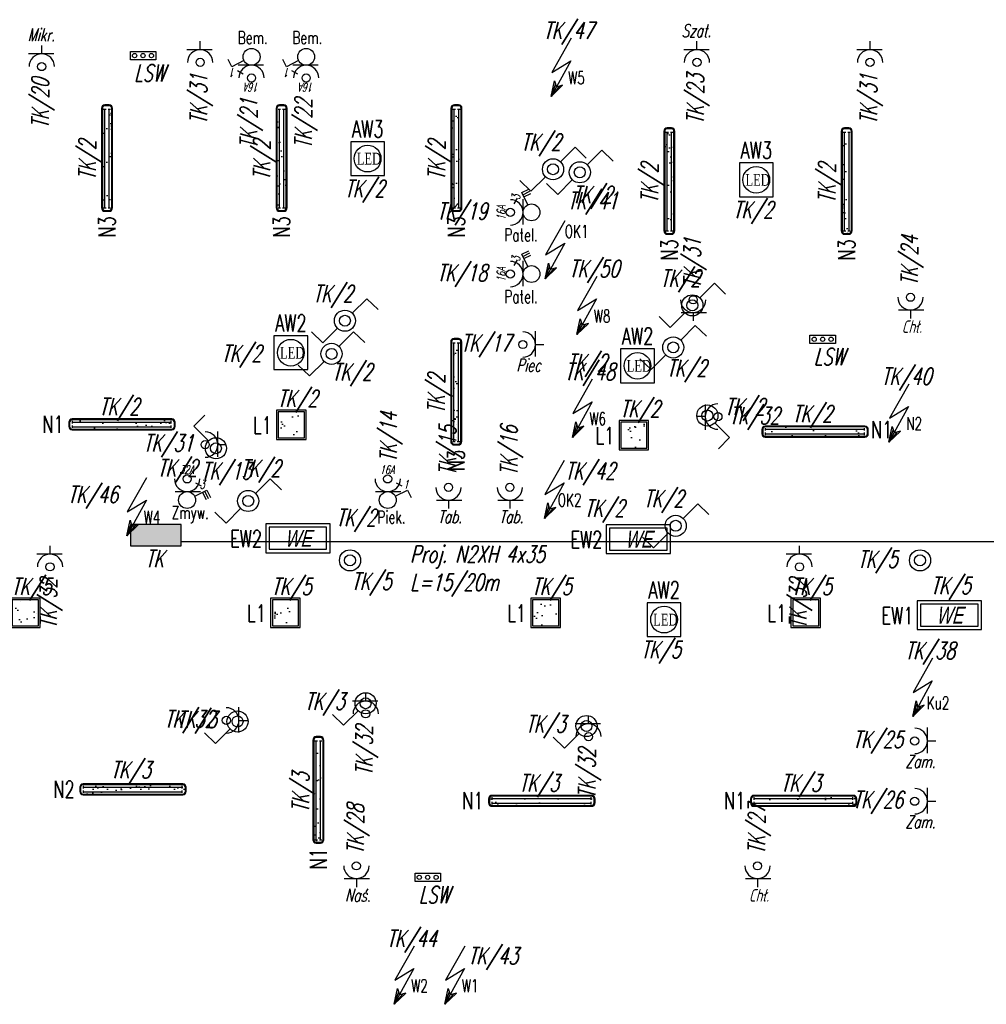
# Model space of a CAD drawing. Header units: millimetres. Extents: x 181179 to 194214, y -11455 to -6501.
# Tile 3 of 6: x 183205 to 184350, y -10744 to -9579. Entities that reach past the tile are written whole.
import ezdxf
from ezdxf.enums import TextEntityAlignment as Align

# ---------------------------------------------------------------- set-up
doc = ezdxf.new("R2010")
doc.units = ezdxf.units.MM
doc.linetypes.add('DASHEDX2', pattern=[38.1, 25.4, -12.7])
doc.layers.get('0').update_dxf_attribs({"lineweight": 30})
for name, color, linetype, lineweight in [('ele_oswietlenie', 4, 'Continuous', 30), ('ele_rozdzielnica', 1, 'Continuous', 30), ('ele_sila', 6, 'Continuous', 30), ('ele_uziom', 3, 'DASHEDX2', 30)]:
    doc.layers.add(name, color=color, linetype=linetype, lineweight=lineweight)
doc.styles.add('ele opis', font='romans.shx', dxfattribs={"width": 0.7, "oblique": 15})
doc.styles.add('Opis ele', font='romans.shx', dxfattribs={"width": 0.7})
doc.styles.get("Standard").update_dxf_attribs({"font": 'romans.shx', "width": 0.7, "oblique": 15})

# ---------------------------------------------------------------- blocks, each defined once
blk = doc.blocks.new('luxiona beryl')
h = blk.add_hatch()
h.set_pattern_fill('AR-SAND', color=256, scale=0.5, style=0)
h.set_pattern_definition([(37.5, (-25.876, -82.348), (-0.8, 24.4707), [0, -19.304, 0, -21.59, 0, -20.6375]), (7.5, (-25.876, -82.348), (22.476, 35.841), [0, -10.414, 0, -17.399, 0, -6.6675]), (327.5, (-41.497, -82.348), (39.5496, 0.072), [0, -6.35, 0, -22.86, 0, -29.845]), (317.5, (-41.497, -82.348), (38.178, 11.146), [0, -3.175, 0, -14.986, 0, -17.145])])
h.paths.add_polyline_path([(-110, -35.6), (-110, -4.6), (-79, -4.6), (-79, -35.6)])
for points in [[(-112, -37.6), (-77, -37.6), (-77, -2.6), (-112, -2.6)], [(-110, -35.6), (-79, -35.6), (-79, -4.6), (-110, -4.6)]]:
    blk.add_lwpolyline(points, close=True)
for tag, height, p in [('RO/OB', 15, (-87.2, 9.6)), ('OZNACZENIE', 15, (-157.8, -5.2)), ('GRUPA', 10, (-2.5, -46.6))]:
    blk.add_attdef(tag, text='', height=height).set_placement(p, align=Align.MIDDLE)
at = {"color": 3}
blk.add_attdef('AW', (-95.3, -28.5), '', height=15, dxfattribs=at)
at = {"flags": 1}
blk.add_attdef('MOC', (-22.2, -32.7), '', height=10, dxfattribs=at)
blk = doc.blocks.new('Oprawa AQUAR 2x36W')
h = blk.add_hatch()
h.set_pattern_fill('AR-SAND', color=256, scale=0.5, style=0)
h.paths.add_polyline_path([(-145.3, -3.2), (-145.3, -8.2, 0.414214), (-142.3, -11.2), (-24.3, -11.2, 0.414214), (-21.3, -8.2), (-21.3, -3.2, 0.414214), (-24.3, -0.2), (-142.3, -0.2, 0.414214)])
for p, q in [((-142.3, -1.5), (-142.3, -4.5)), ((-142.3, -3), (-25.3, -3)), ((-142.3, -6.9), (-142.3, -9.9)), ((-142.3, -8.4), (-25.3, -8.4)), ((-25.3, -1.5), (-25.3, -4.5)), ((-25.3, -6.9), (-25.3, -9.9))]:
    blk.add_line(p, q)
for points in [[(-142.3, -12.2), (-24.3, -12.2, 0.414214), (-20.3, -8.2), (-20.3, -3.2, 0.414214), (-24.3, 0.8), (-142.3, 0.8, 0.414214), (-146.3, -3.2), (-146.3, -8.2, 0.414214)], [(-142.3, -11.2), (-24.3, -11.2, 0.414214), (-21.3, -8.2), (-21.3, -3.2, 0.414214), (-24.3, -0.2), (-142.3, -0.2, 0.414214), (-145.3, -3.2), (-145.3, -8.2, 0.414214)]]:
    blk.add_lwpolyline(points, format="xyb", close=True)
for tag, height, p in [('RO/OB', 15, (-87.2, 9.6)), ('OZNACZENIE', 15, (-157.8, -5.2)), ('GRUPA', 10, (-2.5, -46.6))]:
    blk.add_attdef(tag, text='', height=height).set_placement(p, align=Align.MIDDLE)
at = {"color": 3}
blk.add_attdef('AW', (-95.3, -28.5), '', height=15, dxfattribs=at)
at = {"flags": 1}
blk.add_attdef('MOC', (-22.2, -32.7), '', height=10, dxfattribs=at)
blk = doc.blocks.new('Oprawa EW LED 3W sym')
at = {"color": 3}
blk.add_lwpolyline([(-118.6, -20.4), (-78.6, -20.4), (-78.6, 19.6), (-118.6, 19.6)], close=True, dxfattribs=at)
blk.add_circle((-98.6, -0.4), 15.8, dxfattribs=at)
at = {"color": 3, "insert": (-111.4, 6.5), "char_height": 14, "attachment_point": 1, "style": 'Opis ele'}
blk.add_mtext_dynamic_manual_height_columns('{\\fTimes New Roman|b0|i0|c238|p18;LED}', width=20.669, gutter_width=12.5, heights=[0], dxfattribs=at)
for tag, p in [('RO/OB', (-99.2, 12.9)), ('OZNACZENIE', (-220.1, -24.1))]:
    blk.add_attdef(tag, text='', height=10).set_placement(p, align=Align.MIDDLE)
at = {"flags": 1}
blk.add_attdef('MOC', (6.7, -7.2), '', height=10, dxfattribs=at)
blk = doc.blocks.new('Oprawa EXIT 1x8W n')
at = {"color": 3}
for points in [[(-141.7, -32.4), (-65.7, -32.4), (-65.7, 1.6), (-141.7, 1.6)], [(-137.7, -28.4), (-69.7, -28.4), (-69.7, -2.4), (-137.7, -2.4)]]:
    blk.add_lwpolyline(points, close=True, dxfattribs=at)
at = {"color": 3, "insert": (-103.7, -15.4), "char_height": 20, "width": 68, "attachment_point": 5}
blk.add_mtext('{\\fArial|b0|i0|c238|p34;WE}', dxfattribs=at)
for tag, p in [('RO/OB', (-99.2, 12.9)), ('OZNACZENIE', (-106.6, -21.6))]:
    blk.add_attdef(tag, text='', height=15).set_placement(p, align=Align.MIDDLE)
at = {"flags": 1}
blk.add_attdef('MOC', (-77.8, -7.3), '', height=10, dxfattribs=at)
blk = doc.blocks.new('Wypust')
for p, q in [((3.1, 34.3), (-19.8, -6.1)), ((2.9, 7.7), (-20.3, -34.5)), ((-19.8, -6.1), (2.9, 7.7)), ((-20.3, -34.5), (-16.4, -16)), ((-15.3, -19.7), (-20.3, -34.5)), ((-20.3, -34.5), (-6.8, -21.3)), ((-10.5, -22.4), (-20.3, -34.5)), ((-16.4, -16), (-14.2, -23.4)), ((-6.8, -21.3), (-14.2, -23.4))]:
    blk.add_line(p, q)
at = {"width": 0.7}
for tag, height, p in [('RO/OB', 20, (0.3, 42)), ('UWAGA', 15, (-44.1, -16.9))]:
    blk.add_attdef(tag, text='', height=height, dxfattribs=at).set_placement(p, align=Align.MIDDLE)
at = {"flags": 1}
blk.add_attdef('MOC', (10.8, 8.5), '', height=10, dxfattribs=at)
blk = doc.blocks.new('A$C49961664')
at = {"layer": 'ele_uziom', "linetype": 'Continuous'}
blk.add_lwpolyline([(0, 20), (60, 20), (60, 0), (0, 0)], close=True, dxfattribs=at)
for centre in [(10, 10), (30, 10), (50, 10)]:
    blk.add_circle(centre, 5, dxfattribs=at)
blk = doc.blocks.new('Gn 400A 32V')
for p, q in [((10, 20.5), (16.8, 16.7)), ((-14.3, 10), (15.7, 10)), ((9, 4.4), (23.4, 11.6)), ((18.2, 9.1), (22.4, 0.6)), ((20.8, 10.3), (25, 1.9)), ((23.4, 11.6), (27.6, 3.2))]:
    blk.add_line(p, q)
for centre, radius in [((0, 25), 4.82), ((0, 0), 10)]:
    blk.add_circle(centre, radius)
blk.add_arc((0, 25), 15, 180, 0)
at = {"char_height": 10, "attachment_point": 1}
for s, insert in [('32A', (-9.4, 40.9)), ('3', (14.9, 23.4))]:
    blk.add_mtext_dynamic_manual_height_columns(s, width=5.389, gutter_width=12.5, heights=[0], dxfattribs=dict(at, insert=insert))
blk.add_attdef('RO/OB', text='', height=15).set_placement((0.3, 42), align=Align.MIDDLE)
at = {"width": 0.7}
blk.add_attdef('UWAGA', text='', height=20, dxfattribs=at).set_placement((-58.7, 8), align=Align.CENTER)
at = {"flags": 1}
blk.add_attdef('MOC', (25.6, 12.9), '', height=10, dxfattribs=at)
blk = doc.blocks.new('Gn 230V 16A')
for p, q in [((10, 20.5), (16.8, 16.7)), ((-14.3, 10), (15.7, 10)), ((9, 4.4), (23.4, 11.6)), ((23.4, 11.6), (27.6, 3.2))]:
    blk.add_line(p, q)
for centre, radius in [((0, 25), 4.82), ((0, 0), 10)]:
    blk.add_circle(centre, radius)
blk.add_arc((0, 25), 15, 180, 0)
at = {"char_height": 10, "attachment_point": 1}
for s, insert in [('16A', (-9.4, 40.9)), ('1', (18.7, 23.5))]:
    blk.add_mtext_dynamic_manual_height_columns(s, width=5.389, gutter_width=12.5, heights=[0], dxfattribs=dict(at, insert=insert))
blk.add_attdef('RO/OB', text='', height=15).set_placement((0.3, 42), align=Align.MIDDLE)
at = {"width": 0.7}
blk.add_attdef('UWAGA', text='', height=20, dxfattribs=at).set_placement((-58.7, 8), align=Align.CENTER)
at = {"flags": 1}
blk.add_attdef('MOC', (25.6, 12.9), '', height=10, dxfattribs=at)
blk = doc.blocks.new('Gn 230V IP44')
for p, q in [((-14.3, 10), (15.7, 10)), ((0, 10), (0, 0))]:
    blk.add_line(p, q)
blk.add_circle((0, 25), 4.82)
blk.add_arc((0, 25), 15, 180, 0)
blk.add_attdef('RO/OB', text='', height=15).set_placement((0.3, 42), align=Align.MIDDLE)
at = {"width": 0.7}
blk.add_attdef('UWAGA', text='', height=20, dxfattribs=at).set_placement((-36.2, -4.2), align=Align.CENTER)
at = {"flags": 1}
blk.add_attdef('MOC', (25.6, 12.9), '', height=10, dxfattribs=at)
blk = doc.blocks.new('Gn 400A 16V')
for p, q in [((10, 20.5), (16.8, 16.7)), ((-14.3, 10), (15.7, 10)), ((9, 4.4), (23.4, 11.6)), ((18.2, 9.1), (22.4, 0.6)), ((20.8, 10.3), (25, 1.9)), ((23.4, 11.6), (27.6, 3.2))]:
    blk.add_line(p, q)
for centre, radius in [((0, 25), 4.82), ((0, 0), 10)]:
    blk.add_circle(centre, radius)
blk.add_arc((0, 25), 15, 180, 0)
at = {"char_height": 10, "attachment_point": 1}
for s, insert in [('16A', (-9.4, 40.9)), ('3', (14.9, 23.4))]:
    blk.add_mtext_dynamic_manual_height_columns(s, width=5.389, gutter_width=12.5, heights=[0], dxfattribs=dict(at, insert=insert))
blk.add_attdef('RO/OB', text='', height=15).set_placement((0.3, 42), align=Align.MIDDLE)
at = {"width": 0.7}
blk.add_attdef('UWAGA', text='', height=20, dxfattribs=at).set_placement((-58.7, 8), align=Align.CENTER)
at = {"flags": 1}
blk.add_attdef('MOC', (25.6, 12.9), '', height=10, dxfattribs=at)
blk = doc.blocks.new('Wylacznik 1b IP44')
for p, q in [((-34.7, -21.9), (-17.4, -4.6)), ((-17.4, -4.6), (-4.2, -17.4))]:
    blk.add_line(p, q)
for radius in [12.5, 6.51]:
    blk.add_circle((-43.5, -30.7), radius)
for tag, p in [('RO/OB', (-31.7, 15.3)), ('GRUPA', (35.1, -9.6)), ('GRUPA', (26.5, -21.1))]:
    blk.add_attdef(tag, text='', height=15).set_placement(p, align=Align.MIDDLE)
blk = doc.blocks.new('Przycisk. IP44')
for radius in [12.5, 6.51]:
    blk.add_circle((-43.5, -30.7), radius)
for tag, p in [('RO/OB', (-31.7, 15.3)), ('GRUPA', (35.1, -9.6)), ('GRUPA', (26.5, -21.1))]:
    blk.add_attdef(tag, text='', height=15).set_placement(p, align=Align.MIDDLE)
blk = doc.blocks.new('Wylacznik sch.  IP44')
for p, q in [((-34.7, -21.9), (-17.4, -4.6)), ((-17.4, -4.6), (-4.2, -17.4)), ((-69.7, -56.8), (-82.9, -44)), ((-52.4, -39.6), (-69.7, -56.8))]:
    blk.add_line(p, q)
for radius in [12.5, 6.5]:
    blk.add_circle((-43.5, -30.7), radius)
at = {"width": 0.7}
blk.add_attdef('RO/OB', text='', height=20, dxfattribs=at).set_placement((-31.7, 15.3), align=Align.MIDDLE)
for p in [(35.1, -9.6), (-56.4, -57.4)]:
    blk.add_attdef('GRUPA', text='', height=10).set_placement(p, align=Align.MIDDLE)

msp = doc.modelspace()

# ---------------------------------------------------------------- hatches: boundary and pattern name
at = {"layer": 'ele_rozdzielnica'}
msp.add_hatch(color=256, dxfattribs=at).paths.add_polyline_path([(183336.4, -10201.1), (183336.4, -10176.1), (183396.4, -10176.1), (183396.4, -10201.1)])

# ---------------------------------------------------------------- linework, layer by layer
msp.add_line((183396.4, -10196.1), (184782.8, -10196.1), dxfattribs=at)
msp.add_lwpolyline([(183336.4, -10201.1), (183396.4, -10201.1), (183396.4, -10176.1), (183336.4, -10176.1)], close=True, dxfattribs=at)

# ---------------------------------------------------------------- block references
at = {"layer": 'ele_oswietlenie'}
ref = msp.add_blockref('Oprawa AQUAR 2x36W', (183302.9, -9659.1), dxfattribs=dict(at, rotation=90))
ref.add_attrib('RO/OB', 'TK/2', dxfattribs={"layer": '0', "height": 20, "rotation": 90, "oblique": 15, "width": 0.7}).set_placement((183286.6, -9744.7), align=Align.MIDDLE)
ref.add_attrib('OZNACZENIE', 'N3', dxfattribs={"layer": '0', "height": 20, "rotation": 90, "width": 0.7}).set_placement((183308.5, -9823.9), align=Align.MIDDLE)
ref = msp.add_blockref('Oprawa AQUAR 2x36W', (183509.6, -9659.1), dxfattribs=dict(at, rotation=90))
ref.add_attrib('RO/OB', 'TK/2', dxfattribs={"layer": '0', "height": 20, "rotation": 90, "oblique": 15, "width": 0.7}).set_placement((183493.3, -9744.7), align=Align.MIDDLE)
ref.add_attrib('OZNACZENIE', 'N3', dxfattribs={"layer": '0', "height": 20, "rotation": 90, "width": 0.7}).set_placement((183515.2, -9823.9), align=Align.MIDDLE)
ref = msp.add_blockref('Oprawa AQUAR 2x36W', (183716.6, -9659.1), dxfattribs=dict(at, rotation=90))
ref.add_attrib('RO/OB', 'TK/2', dxfattribs={"layer": '0', "height": 20, "rotation": 90, "oblique": 15, "width": 0.7}).set_placement((183700.3, -9744.7), align=Align.MIDDLE)
ref.add_attrib('OZNACZENIE', 'N3', dxfattribs={"layer": '0', "height": 20, "rotation": 90, "width": 0.7}).set_placement((183722.2, -9823.9), align=Align.MIDDLE)
ref = msp.add_blockref('Oprawa EW LED 3W sym', (183715.7, -9742.6), dxfattribs=at)
ref.add_attrib('RO/OB', 'TK/2', dxfattribs={"layer": '0', "height": 20, "oblique": 15, "width": 0.7}).set_placement((183613.6, -9779.9), align=Align.MIDDLE)
ref.add_attrib('OZNACZENIE', 'AW3', dxfattribs={"layer": '0', "height": 20, "width": 0.7}).set_placement((183617.3, -9707.9), align=Align.MIDDLE)
ref = msp.add_blockref('Oprawa AQUAR 2x36W', (183968.6, -9686.3), dxfattribs=dict(at, rotation=90))
ref.add_attrib('RO/OB', 'TK/2', dxfattribs={"layer": '0', "height": 20, "rotation": 90, "oblique": 15, "width": 0.7}).set_placement((183952.3, -9772), align=Align.MIDDLE)
ref.add_attrib('OZNACZENIE', 'N3', dxfattribs={"layer": '0', "height": 20, "rotation": 90, "width": 0.7}).set_placement((183974.2, -9851.2), align=Align.MIDDLE)
ref = msp.add_blockref('Oprawa AQUAR 2x36W', (184178.6, -9686.3), dxfattribs=dict(at, rotation=90))
ref.add_attrib('RO/OB', 'TK/2', dxfattribs={"layer": '0', "height": 20, "rotation": 90, "oblique": 15, "width": 0.7}).set_placement((184162.3, -9772), align=Align.MIDDLE)
ref.add_attrib('OZNACZENIE', 'N3', dxfattribs={"layer": '0', "height": 20, "rotation": 90, "width": 0.7}).set_placement((184184.2, -9851.2), align=Align.MIDDLE)
ref = msp.add_blockref('Wylacznik sch.  IP44', (183880.1, -9724.9), dxfattribs=at)
ref.add_attrib('RO/OB', 'TK/2', dxfattribs={"layer": '0', "height": 20, "oblique": 15, "width": 0.7}).set_placement((183822.4, -9725), align=Align.MIDDLE)
ref = msp.add_blockref('Oprawa EW LED 3W sym', (184175.8, -9767.7), dxfattribs=at)
ref.add_attrib('RO/OB', 'TK/2', dxfattribs={"layer": '0', "height": 20, "oblique": 15, "width": 0.7}).set_placement((184073.6, -9805), align=Align.MIDDLE)
ref.add_attrib('OZNACZENIE', 'AW3', dxfattribs={"layer": '0', "height": 20, "width": 0.7}).set_placement((184077.3, -9733), align=Align.MIDDLE)
ref = msp.add_blockref('Wylacznik sch.  IP44', (183911.8, -9728.5), dxfattribs=at)
ref.add_attrib('RO/OB', 'TK/2', dxfattribs={"layer": '0', "height": 20, "oblique": 15, "width": 0.7}).set_placement((183883.3, -9787.2), align=Align.MIDDLE)
ref = msp.add_blockref('Wylacznik sch.  IP44', (184045, -9886), dxfattribs=at)
ref.add_attrib('RO/OB', 'TK/2', dxfattribs={"layer": '0', "height": 20, "oblique": 15, "width": 0.7}).set_placement((183987.4, -9886), align=Align.MIDDLE)
ref = msp.add_blockref('Wylacznik sch.  IP44', (183633.7, -9904.2), dxfattribs=at)
ref.add_attrib('RO/OB', 'TK/2', dxfattribs={"layer": '0', "height": 20, "oblique": 15, "width": 0.7}).set_placement((183576.1, -9904.3), align=Align.MIDDLE)
ref = msp.add_blockref('Oprawa EW LED 3W sym', (183624.8, -9972.3), dxfattribs=at)
ref.add_attrib('RO/OB', 'TK/2', dxfattribs={"layer": '0', "height": 20, "oblique": 15, "width": 0.7}).set_placement((183467.9, -9975.1), align=Align.MIDDLE)
ref.add_attrib('OZNACZENIE', 'AW2', dxfattribs={"layer": '0', "height": 20, "width": 0.7}).set_placement((183526.3, -9937.7), align=Align.MIDDLE)
ref = msp.add_blockref('Wylacznik sch.  IP44', (183617.9, -9943.4), dxfattribs=at)
ref.add_attrib('RO/OB', 'TK/2', dxfattribs={"layer": '0', "height": 20, "oblique": 15, "width": 0.7}).set_placement((183598.8, -9996.9), align=Align.MIDDLE)
ref = msp.add_blockref('Oprawa EW LED 3W sym', (184035.2, -9987.8), dxfattribs=at)
ref.add_attrib('RO/OB', 'TK/2', dxfattribs={"layer": '0', "height": 20, "oblique": 15, "width": 0.7}).set_placement((183876.9, -9985.9), align=Align.MIDDLE)
ref.add_attrib('OZNACZENIE', 'AW2', dxfattribs={"layer": '0', "height": 20, "width": 0.7}).set_placement((183936.8, -9953.2), align=Align.MIDDLE)
ref = msp.add_blockref('Wylacznik sch.  IP44', (184022.4, -9935.8), dxfattribs=at)
ref.add_attrib('RO/OB', 'TK/2', dxfattribs={"layer": '0', "height": 20, "oblique": 15, "width": 0.7}).set_placement((183994.8, -9992.4), align=Align.MIDDLE)
ref = msp.add_blockref('Oprawa AQUAR 2x36W', (183716.3, -9935.6), dxfattribs=dict(at, rotation=90))
ref.add_attrib('RO/OB', 'TK/2', dxfattribs={"layer": '0', "height": 20, "rotation": 90, "oblique": 15, "width": 0.7}).set_placement((183699.9, -10021.2), align=Align.MIDDLE)
ref.add_attrib('OZNACZENIE', 'N3', dxfattribs={"layer": '0', "height": 20, "rotation": 90, "width": 0.7}).set_placement((183721.8, -10100.4), align=Align.MIDDLE)
ref = msp.add_blockref('luxiona beryl', (183621.3, -10038), dxfattribs=at)
ref.add_attrib('RO/OB', 'TK/2', dxfattribs={"layer": '0', "height": 20, "oblique": 15, "width": 0.7}).set_placement((183534.1, -10028.4), align=Align.MIDDLE)
ref.add_attrib('OZNACZENIE', 'L1', dxfattribs={"layer": '0', "height": 20, "width": 0.7}).set_placement((183492.6, -10058.6), align=Align.MIDDLE)
ref = msp.add_blockref('Oprawa AQUAR 2x36W', (183409.6, -10051.9), dxfattribs=at)
ref.add_attrib('RO/OB', 'TK/2', dxfattribs={"layer": '0', "height": 20, "oblique": 15, "width": 0.7}).set_placement((183323.1, -10038), align=Align.MIDDLE)
ref.add_attrib('OZNACZENIE', 'N1', dxfattribs={"layer": '0', "height": 20, "width": 0.7}).set_placement((183244.7, -10057.5), align=Align.MIDDLE)
ref = msp.add_blockref('luxiona beryl', (184026.8, -10050.2), dxfattribs=at)
ref.add_attrib('RO/OB', 'TK/2', dxfattribs={"layer": '0', "height": 20, "oblique": 15, "width": 0.7}).set_placement((183939.6, -10040.6), align=Align.MIDDLE)
ref.add_attrib('OZNACZENIE', 'L1', dxfattribs={"layer": '0', "height": 20, "width": 0.7}).set_placement((183898.1, -10070.9), align=Align.MIDDLE)
ref = msp.add_blockref('Wylacznik 1b IP44', (184050, -10090.6), dxfattribs=dict(at, rotation=270))
ref.add_attrib('RO/OB', 'TK/2', dxfattribs={"layer": '0', "height": 20, "oblique": 15, "width": 0.7}).set_placement((184063.8, -10038.2), align=Align.MIDDLE)
ref = msp.add_blockref('Oprawa AQUAR 2x36W', (184230.1, -10060.4), dxfattribs=at)
ref.add_attrib('RO/OB', 'TK/2', dxfattribs={"layer": '0', "height": 20, "oblique": 15, "width": 0.7}).set_placement((184143.6, -10046.5), align=Align.MIDDLE)
ref.add_attrib('OZNACZENIE', 'N1', dxfattribs={"layer": '0', "height": 20, "width": 0.7}).set_placement((184225.7, -10063.8), align=Align.MIDDLE)
ref = msp.add_blockref('Wylacznik 1b IP44', (183406.8, -10042.3), dxfattribs=dict(at, rotation=89.99999999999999))
ref.add_attrib('RO/OB', 'TK/2', dxfattribs={"layer": '0', "height": 20, "oblique": 15, "width": 0.7}).set_placement((183392, -10110.7), align=Align.MIDDLE)
ref = msp.add_blockref('Wylacznik sch.  IP44', (183519.2, -10117.5), dxfattribs=at)
ref.add_attrib('RO/OB', 'TK/2', dxfattribs={"layer": '0', "height": 20, "oblique": 15, "width": 0.7}).set_placement((183490.4, -10111.1), align=Align.MIDDLE)
ref = msp.add_blockref('Wylacznik sch.  IP44', (184025.3, -10146.9), dxfattribs=at)
ref.add_attrib('RO/OB', 'TK/2', dxfattribs={"layer": '0', "height": 20, "oblique": 15, "width": 0.7}).set_placement((183967.6, -10147), align=Align.MIDDLE)
ref = msp.add_blockref('Oprawa EXIT 1x8W n', (184041.3, -10178), dxfattribs=at)
ref.add_attrib('RO/OB', 'TK/2', dxfattribs={"layer": '0', "height": 20, "oblique": 15, "width": 0.7}).set_placement((183897.5, -10158.3), align=Align.MIDDLE)
ref.add_attrib('OZNACZENIE', 'EW2', dxfattribs={"layer": '0', "height": 20, "width": 0.7}).set_placement((183876.1, -10193.9), align=Align.MIDDLE)
ref = msp.add_blockref('Oprawa EXIT 1x8W n', (183638.3, -10177), dxfattribs=at)
ref.add_attrib('RO/OB', 'TK/2', dxfattribs={"layer": '0', "height": 20, "oblique": 15, "width": 0.7}).set_placement((183603.5, -10169.5), align=Align.MIDDLE)
ref.add_attrib('OZNACZENIE', 'EW2', dxfattribs={"layer": '0', "height": 20, "width": 0.7}).set_placement((183473.2, -10192.9), align=Align.MIDDLE)
ref = msp.add_blockref('Przycisk. IP44', (183639.8, -10187.8), dxfattribs=at)
ref.add_attrib('RO/OB', 'TK/5', dxfattribs={"layer": '0', "height": 20, "style": 'ele opis', "oblique": 15, "width": 0.7}).set_placement((183621.8, -10244.7), align=Align.MIDDLE)
ref = msp.add_blockref('Przycisk. IP44', (184314.6, -10187.8), dxfattribs=at)
ref.add_attrib('RO/OB', 'TK/5', dxfattribs={"layer": '0', "height": 20, "style": 'ele opis', "oblique": 15, "width": 0.7}).set_placement((184220.9, -10218.6), align=Align.MIDDLE)
ref = msp.add_blockref('luxiona beryl', (183306.3, -10260.5), dxfattribs=at)
ref.add_attrib('RO/OB', 'TK/5', dxfattribs={"layer": '0', "height": 20, "oblique": 15, "width": 0.7}).set_placement((183219.1, -10250.9), align=Align.MIDDLE)
ref.add_attrib('OZNACZENIE', 'L1', dxfattribs={"layer": '0', "height": 20, "width": 0.7}).set_placement((183177.6, -10281.1), align=Align.MIDDLE)
ref = msp.add_blockref('luxiona beryl', (183614.3, -10260.5), dxfattribs=at)
ref.add_attrib('RO/OB', 'TK/5', dxfattribs={"layer": '0', "height": 20, "oblique": 15, "width": 0.7}).set_placement((183527.1, -10250.9), align=Align.MIDDLE)
ref.add_attrib('OZNACZENIE', 'L1', dxfattribs={"layer": '0', "height": 20, "width": 0.7}).set_placement((183485.6, -10281.1), align=Align.MIDDLE)
ref = msp.add_blockref('luxiona beryl', (183922.3, -10260.5), dxfattribs=at)
ref.add_attrib('RO/OB', 'TK/5', dxfattribs={"layer": '0', "height": 20, "oblique": 15, "width": 0.7}).set_placement((183835.1, -10250.9), align=Align.MIDDLE)
ref.add_attrib('OZNACZENIE', 'L1', dxfattribs={"layer": '0', "height": 20, "width": 0.7}).set_placement((183793.6, -10281.1), align=Align.MIDDLE)
ref = msp.add_blockref('Oprawa EW LED 3W sym', (184066.6, -10288.2), dxfattribs=at)
ref.add_attrib('RO/OB', 'TK/5', dxfattribs={"layer": '0', "height": 20, "oblique": 15, "width": 0.7}).set_placement((183964.4, -10325.5), align=Align.MIDDLE)
ref.add_attrib('OZNACZENIE', 'AW2', dxfattribs={"layer": '0', "height": 20, "width": 0.7}).set_placement((183968.2, -10253.5), align=Align.MIDDLE)
ref = msp.add_blockref('luxiona beryl', (184230.3, -10260.5), dxfattribs=at)
ref.add_attrib('RO/OB', 'TK/5', dxfattribs={"layer": '0', "height": 20, "oblique": 15, "width": 0.7}).set_placement((184143.1, -10250.9), align=Align.MIDDLE)
ref.add_attrib('OZNACZENIE', 'L1', dxfattribs={"layer": '0', "height": 20, "width": 0.7}).set_placement((184101.6, -10281.1), align=Align.MIDDLE)
ref = msp.add_blockref('Oprawa EXIT 1x8W n', (184409.5, -10268), dxfattribs=at)
ref.add_attrib('RO/OB', 'TK/5', dxfattribs={"layer": '0', "height": 20, "oblique": 15, "width": 0.7}).set_placement((184307.5, -10249.8), align=Align.MIDDLE)
ref.add_attrib('OZNACZENIE', 'EW1', dxfattribs={"layer": '0', "height": 20, "width": 0.7}).set_placement((184244.4, -10283.9), align=Align.MIDDLE)
ref = msp.add_blockref('Wylacznik 1b IP44', (183571.2, -10418.3), dxfattribs=dict(at, rotation=180))
ref.add_attrib('RO/OB', 'TK/3', dxfattribs={"layer": '0', "height": 20, "oblique": 15, "width": 0.7}).set_placement((183566.4, -10386.7), align=Align.MIDDLE)
ref = msp.add_blockref('Wylacznik 1b IP44', (183419.6, -10439.9), dxfattribs=dict(at, rotation=180))
ref.add_attrib('RO/OB', 'TK/3', dxfattribs={"layer": '0', "height": 20, "oblique": 15, "width": 0.7}).set_placement((183414.9, -10408.3), align=Align.MIDDLE)
ref = msp.add_blockref('Wylacznik 1b IP44', (183832.7, -10445.3), dxfattribs=dict(at, rotation=180))
ref.add_attrib('RO/OB', 'TK/3', dxfattribs={"layer": '0', "height": 20, "oblique": 15, "width": 0.7}).set_placement((183827.9, -10413.7), align=Align.MIDDLE)
ref = msp.add_blockref('Oprawa AQUAR 2x36W', (183553.1, -10406.8), dxfattribs=dict(at, rotation=90))
ref.add_attrib('RO/OB', 'TK/3', dxfattribs={"layer": '0', "height": 20, "rotation": 90, "oblique": 15, "width": 0.7}).set_placement((183539.3, -10493.3), align=Align.MIDDLE)
ref.add_attrib('OZNACZENIE', 'N1', dxfattribs={"layer": '0', "height": 20, "rotation": 90, "width": 0.7}).set_placement((183558.7, -10571.7), align=Align.MIDDLE)
ref = msp.add_blockref('Oprawa AQUAR 2x36W', (183422.6, -10483.9), dxfattribs=at)
ref.add_attrib('RO/OB', 'TK/3', dxfattribs={"layer": '0', "height": 20, "oblique": 15, "width": 0.7}).set_placement((183336.8, -10467.8), align=Align.MIDDLE)
ref.add_attrib('OZNACZENIE', 'N2', dxfattribs={"layer": '0', "height": 20, "width": 0.7}).set_placement((183257.7, -10489.5), align=Align.MIDDLE)
ref = msp.add_blockref('Oprawa AQUAR 2x36W', (183906.6, -10497.4), dxfattribs=at)
ref.add_attrib('RO/OB', 'TK/3', dxfattribs={"layer": '0', "height": 20, "oblique": 15, "width": 0.7}).set_placement((183820.1, -10483.5), align=Align.MIDDLE)
ref.add_attrib('OZNACZENIE', 'N1', dxfattribs={"layer": '0', "height": 20, "width": 0.7}).set_placement((183741.7, -10503), align=Align.MIDDLE)
ref = msp.add_blockref('Oprawa AQUAR 2x36W', (184216.6, -10497.4), dxfattribs=at)
ref.add_attrib('RO/OB', 'TK/3', dxfattribs={"layer": '0', "height": 20, "oblique": 15, "width": 0.7}).set_placement((184130.1, -10483.5), align=Align.MIDDLE)
ref.add_attrib('OZNACZENIE', 'N1', dxfattribs={"layer": '0', "height": 20, "width": 0.7}).set_placement((184051.7, -10503), align=Align.MIDDLE)
at = {"layer": 'ele_sila', "lineweight": 0}
ref = msp.add_blockref('Wypust', (183854.8, -9634.9), dxfattribs=at)
ref.add_attrib('RO/OB', 'TK/47', dxfattribs={"layer": '0', "height": 20, "oblique": 15, "width": 0.7}).set_placement((183855.1, -9592.8), align=Align.MIDDLE)
ref.add_attrib('UWAGA', 'W5', dxfattribs={"layer": '0', "height": 15, "width": 0.7}).set_placement((183864.3, -9647.4), align=Align.MIDDLE)
ref = msp.add_blockref('Gn 230V IP44', (183231.3, -9609.1), dxfattribs=dict(at, rotation=180))
ref.add_attrib('RO/OB', 'TK/20', dxfattribs={"layer": '0', "height": 20, "rotation": 90, "oblique": 15, "width": 0.7}).set_placement((183231, -9677.6), align=Align.MIDDLE)
ref.add_attrib('UWAGA', 'Mikr.', dxfattribs={"layer": '0', "height": 15, "oblique": 15, "width": 0.7}).set_placement((183230.7, -9604.1), align=Align.CENTER)
ref = msp.add_blockref('Gn 230V IP44', (184007, -9604.1), dxfattribs=dict(at, rotation=180))
ref.add_attrib('RO/OB', 'TK/23', dxfattribs={"layer": '0', "height": 20, "rotation": 90, "oblique": 15, "width": 0.7}).set_placement((184006.6, -9672.6), align=Align.MIDDLE)
ref.add_attrib('UWAGA', 'Szat.', dxfattribs={"layer": '0', "height": 15, "oblique": 15, "width": 0.7}).set_placement((184006.3, -9599.1), align=Align.CENTER)
at = {"layer": 'ele_sila'}
ref = msp.add_blockref('Gn 230V 16A', (183479.7, -9622.6), dxfattribs=dict(at, rotation=180))
ref.add_attrib('RO/OB', 'TK/21', dxfattribs={"layer": '0', "height": 20, "rotation": 90, "oblique": 15, "width": 0.7}).set_placement((183477.8, -9701.5), align=Align.MIDDLE)
ref.add_attrib('UWAGA', 'Bem.', dxfattribs={"layer": '0', "height": 15, "width": 0.7}).set_placement((183481.2, -9607.3), align=Align.CENTER)
ref = msp.add_blockref('Gn 230V 16A', (183544.3, -9622.6), dxfattribs=dict(at, rotation=180))
ref.add_attrib('RO/OB', 'TK/22', dxfattribs={"layer": '0', "height": 20, "rotation": 90, "oblique": 15, "width": 0.7}).set_placement((183542.4, -9701.5), align=Align.MIDDLE)
ref.add_attrib('UWAGA', 'Bem.', dxfattribs={"layer": '0', "height": 15, "width": 0.7}).set_placement((183545.8, -9607.3), align=Align.CENTER)
at = {"layer": 'ele_sila', "lineweight": 0}
ref = msp.add_blockref('Gn 230V IP44', (183418.8, -9604.1), dxfattribs=dict(at, rotation=180))
ref.add_attrib('RO/OB', 'TK/31', dxfattribs={"layer": '0', "height": 20, "rotation": 90, "oblique": 15, "width": 0.7}).set_placement((183418.5, -9672.6), align=Align.MIDDLE)
ref = msp.add_blockref('Gn 230V IP44', (184211.9, -9604.1), dxfattribs=dict(at, rotation=180))
ref.add_attrib('RO/OB', 'TK/31', dxfattribs={"layer": '0', "height": 20, "rotation": 90, "oblique": 15, "width": 0.7}).set_placement((184211.6, -9672.6), align=Align.MIDDLE)
at = {"layer": 'ele_sila'}
ref = msp.add_blockref('Gn 400A 16V', (183811.1, -9806.6), dxfattribs=dict(at, rotation=89.99999999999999))
ref.add_attrib('RO/OB', 'TK/19', dxfattribs={"layer": '0', "height": 20, "oblique": 15, "width": 0.7}).set_placement((183728.9, -9806.6), align=Align.MIDDLE)
ref.add_attrib('UWAGA', 'Patel.', dxfattribs={"layer": '0', "height": 15, "width": 0.7}).set_placement((183798.7, -9840.9), align=Align.CENTER)
at = {"layer": 'ele_sila', "lineweight": 0}
ref = msp.add_blockref('Wypust', (183847.5, -9850.9), dxfattribs=at)
ref.add_attrib('RO/OB', 'TK/41', dxfattribs={"layer": '0', "height": 20, "oblique": 15, "width": 0.7}).set_placement((183883.6, -9794.1), align=Align.MIDDLE)
ref.add_attrib('UWAGA', 'OK1', dxfattribs={"layer": '0', "height": 15, "width": 0.7}).set_placement((183864.6, -9829.2), align=Align.MIDDLE)
ref = msp.add_blockref('Gn 230V IP44', (184002.5, -9935.1), dxfattribs=at)
ref.add_attrib('RO/OB', 'TK/31', dxfattribs={"layer": '0', "height": 20, "rotation": 90, "oblique": 15, "width": 0.7}).set_placement((184002.9, -9866.6), align=Align.MIDDLE)
ref = msp.add_blockref('Gn 230V IP44', (184259.7, -9932.1), dxfattribs=at)
ref.add_attrib('RO/OB', 'TK/24', dxfattribs={"layer": '0', "height": 20, "rotation": 90, "oblique": 15, "width": 0.7}).set_placement((184260, -9863.6), align=Align.MIDDLE)
ref.add_attrib('UWAGA', 'Chł.', dxfattribs={"layer": '0', "height": 15, "oblique": 15, "width": 0.7}).set_placement((184261.3, -9949.4), align=Align.CENTER)
at = {"layer": 'ele_sila'}
ref = msp.add_blockref('Gn 400A 16V', (183811.1, -9879.6), dxfattribs=dict(at, rotation=89.99999999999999))
ref.add_attrib('RO/OB', 'TK/18', dxfattribs={"layer": '0', "height": 20, "oblique": 15, "width": 0.7}).set_placement((183728.9, -9879.6), align=Align.MIDDLE)
ref.add_attrib('UWAGA', 'Patel.', dxfattribs={"layer": '0', "height": 15, "width": 0.7}).set_placement((183798.7, -9913.9), align=Align.CENTER)
at = {"layer": 'ele_sila', "lineweight": 0}
ref = msp.add_blockref('Wypust', (183885.2, -9916.8), dxfattribs=at)
ref.add_attrib('RO/OB', 'TK/50', dxfattribs={"layer": '0', "height": 20, "oblique": 15, "width": 0.7}).set_placement((183885.5, -9874.8), align=Align.MIDDLE)
ref.add_attrib('UWAGA', 'W8', dxfattribs={"layer": '0', "height": 15, "width": 0.7}).set_placement((183894.7, -9929.3), align=Align.MIDDLE)
ref = msp.add_blockref('Gn 230V IP44', (183825.8, -9963.1), dxfattribs=dict(at, rotation=90))
ref.add_attrib('RO/OB', 'TK/17', dxfattribs={"layer": '0', "height": 20, "oblique": 15, "width": 0.7}).set_placement((183757.3, -9962.8), align=Align.MIDDLE)
ref.add_attrib('UWAGA', 'Piec', dxfattribs={"layer": '0', "height": 15, "oblique": 15, "width": 0.7}).set_placement((183807.6, -9995.1), align=Align.CENTER)
ref = msp.add_blockref('Wypust', (183880, -10038.5), dxfattribs=at)
ref.add_attrib('RO/OB', 'TK/48', dxfattribs={"layer": '0', "height": 20, "oblique": 15, "width": 0.7}).set_placement((183880.3, -9996.5), align=Align.MIDDLE)
ref.add_attrib('UWAGA', 'W6', dxfattribs={"layer": '0', "height": 15, "width": 0.7}).set_placement((183889.5, -10051), align=Align.MIDDLE)
ref = msp.add_blockref('Wypust', (184254.6, -10044.1), dxfattribs=at)
ref.add_attrib('RO/OB', 'TK/40', dxfattribs={"layer": '0', "height": 20, "oblique": 15, "width": 0.7}).set_placement((184254.9, -10002.1), align=Align.MIDDLE)
ref.add_attrib('UWAGA', 'N2', dxfattribs={"layer": '0', "height": 15, "width": 0.7}).set_placement((184264.1, -10056.6), align=Align.MIDDLE)
ref = msp.add_blockref('Gn 230V IP44', (184006.8, -10048.4), dxfattribs=dict(at, rotation=270))
ref.add_attrib('RO/OB', 'TK/32', dxfattribs={"layer": '0', "height": 20, "oblique": 15, "width": 0.7}).set_placement((184075.3, -10048.7), align=Align.MIDDLE)
at = {"layer": 'ele_sila'}
ref = msp.add_blockref('Gn 230V 16A', (183640.9, -10147.1), dxfattribs=at)
ref.add_attrib('RO/OB', 'TK/14', dxfattribs={"layer": '0', "height": 20, "rotation": 90, "oblique": 15, "width": 0.7}).set_placement((183643.2, -10072.7), align=Align.MIDDLE)
ref.add_attrib('UWAGA', 'Piek.', dxfattribs={"layer": '0', "height": 15, "width": 0.7}).set_placement((183645.4, -10174.8), align=Align.CENTER)
at = {"layer": 'ele_sila', "lineweight": 0}
ref = msp.add_blockref('Gn 230V IP44', (183449.8, -10081.5), dxfattribs=dict(at, rotation=90))
ref.add_attrib('RO/OB', 'TK/31', dxfattribs={"layer": '0', "height": 20, "oblique": 15, "width": 0.7}).set_placement((183381.3, -10081.1), align=Align.MIDDLE)
ref = msp.add_blockref('Gn 230V IP44', (183712.8, -10157.1), dxfattribs=at)
ref.add_attrib('RO/OB', 'TK/15', dxfattribs={"layer": '0', "height": 20, "rotation": 90, "oblique": 15, "width": 0.7}).set_placement((183713.2, -10088.6), align=Align.MIDDLE)
ref.add_attrib('UWAGA', 'Tab.', dxfattribs={"layer": '0', "height": 15, "oblique": 15, "width": 0.7}).set_placement((183714.4, -10174.4), align=Align.CENTER)
ref = msp.add_blockref('Gn 230V IP44', (183785.5, -10157.1), dxfattribs=at)
ref.add_attrib('RO/OB', 'TK/16', dxfattribs={"layer": '0', "height": 20, "rotation": 90, "oblique": 15, "width": 0.7}).set_placement((183785.9, -10088.6), align=Align.MIDDLE)
ref.add_attrib('UWAGA', 'Tab.', dxfattribs={"layer": '0', "height": 15, "oblique": 15, "width": 0.7}).set_placement((183787.1, -10174.4), align=Align.CENTER)
at = {"layer": 'ele_sila'}
ref = msp.add_blockref('Gn 400A 32V', (183403.4, -10147.1), dxfattribs=at)
ref.add_attrib('RO/OB', 'TK/13', dxfattribs={"layer": '0', "height": 20, "oblique": 15, "width": 0.7}).set_placement((183449.8, -10114.1), align=Align.MIDDLE)
ref.add_attrib('UWAGA', 'Zmyw.', dxfattribs={"layer": '0', "height": 15, "width": 0.7}).set_placement((183407.1, -10169.5), align=Align.CENTER)
at = {"layer": 'ele_sila', "lineweight": 0}
ref = msp.add_blockref('Wypust', (183846.8, -10134.6), dxfattribs=at)
ref.add_attrib('RO/OB', 'TK/42', dxfattribs={"layer": '0', "height": 20, "oblique": 15, "width": 0.7}).set_placement((183880.5, -10114.1), align=Align.MIDDLE)
ref.add_attrib('UWAGA', 'OK2', dxfattribs={"layer": '0', "height": 15, "width": 0.7}).set_placement((183856.3, -10147.1), align=Align.MIDDLE)
ref = msp.add_blockref('Wypust', (183352.3, -10155), dxfattribs=at)
ref.add_attrib('RO/OB', 'TK/46', dxfattribs={"layer": '0', "height": 20, "oblique": 15, "width": 0.7}).set_placement((183292, -10142), align=Align.MIDDLE)
ref.add_attrib('UWAGA', 'W4', dxfattribs={"layer": '0', "height": 15, "width": 0.7}).set_placement((183361.8, -10167.5), align=Align.MIDDLE)
ref = msp.add_blockref('Gn 230V IP44', (183241.1, -10201.1), dxfattribs=dict(at, rotation=180))
ref.add_attrib('RO/OB', 'TK/32', dxfattribs={"layer": '0', "height": 20, "rotation": 90, "oblique": 15, "width": 0.7}).set_placement((183240.7, -10269.6), align=Align.MIDDLE)
ref = msp.add_blockref('Gn 230V IP44', (184128.4, -10201.1), dxfattribs=dict(at, rotation=180))
ref.add_attrib('RO/OB', 'TK/32', dxfattribs={"layer": '0', "height": 20, "rotation": 90, "oblique": 15, "width": 0.7}).set_placement((184128.1, -10269.6), align=Align.MIDDLE)
ref = msp.add_blockref('Wypust', (184282.7, -10368.7), dxfattribs=at)
ref.add_attrib('RO/OB', 'TK/38', dxfattribs={"layer": '0', "height": 20, "oblique": 15, "width": 0.7}).set_placement((184283, -10326.7), align=Align.MIDDLE)
ref.add_attrib('UWAGA', 'Ku2', dxfattribs={"layer": '0', "height": 15, "width": 0.7}).set_placement((184292.4, -10387.3), align=Align.MIDDLE)
ref = msp.add_blockref('Gn 230V IP44', (183614.8, -10375.1), dxfattribs=dict(at, rotation=180))
ref.add_attrib('RO/OB', 'TK/32', dxfattribs={"layer": '0', "height": 20, "rotation": 90, "oblique": 15, "width": 0.7}).set_placement((183614.5, -10443.6), align=Align.MIDDLE)
ref = msp.add_blockref('Gn 230V IP44', (183474.8, -10407.9), dxfattribs=dict(at, rotation=90))
ref.add_attrib('RO/OB', 'TK/32', dxfattribs={"layer": '0', "height": 20, "oblique": 15, "width": 0.7}).set_placement((183406.3, -10407.6), align=Align.MIDDLE)
ref = msp.add_blockref('Gn 230V IP44', (183878.5, -10402.1), dxfattribs=dict(at, rotation=180))
ref.add_attrib('RO/OB', 'TK/32', dxfattribs={"layer": '0', "height": 20, "rotation": 90, "oblique": 15, "width": 0.7}).set_placement((183878.2, -10470.6), align=Align.MIDDLE)
ref = msp.add_blockref('Gn 230V IP44', (184289.8, -10432.2), dxfattribs=dict(at, rotation=90))
ref.add_attrib('RO/OB', 'TK/25', dxfattribs={"layer": '0', "height": 20, "oblique": 15, "width": 0.7}).set_placement((184221.3, -10431.9), align=Align.MIDDLE)
ref.add_attrib('UWAGA', 'Zam.', dxfattribs={"layer": '0', "height": 15, "oblique": 15, "width": 0.7}).set_placement((184271.6, -10464.2), align=Align.CENTER)
ref = msp.add_blockref('Gn 230V IP44', (184289.8, -10503.6), dxfattribs=dict(at, rotation=90))
ref.add_attrib('RO/OB', 'TK/26', dxfattribs={"layer": '0', "height": 20, "oblique": 15, "width": 0.7}).set_placement((184221.3, -10503.2), align=Align.MIDDLE)
ref.add_attrib('UWAGA', 'Zam.', dxfattribs={"layer": '0', "height": 15, "oblique": 15, "width": 0.7}).set_placement((184271.6, -10535.6), align=Align.CENTER)
ref = msp.add_blockref('Gn 230V IP44', (183603.8, -10605.1), dxfattribs=at)
ref.add_attrib('RO/OB', 'TK/28', dxfattribs={"layer": '0', "height": 20, "rotation": 90, "oblique": 15, "width": 0.7}).set_placement((183604.2, -10536.6), align=Align.MIDDLE)
ref.add_attrib('UWAGA', 'Naś.', dxfattribs={"layer": '0', "height": 15, "oblique": 15, "width": 0.7}).set_placement((183605.4, -10622.4), align=Align.CENTER)
ref = msp.add_blockref('Gn 230V IP44', (184078.7, -10605.1), dxfattribs=at)
ref.add_attrib('RO/OB', 'TK/27', dxfattribs={"layer": '0', "height": 20, "rotation": 90, "oblique": 15, "width": 0.7}).set_placement((184079.1, -10536.6), align=Align.MIDDLE)
ref.add_attrib('UWAGA', 'Chł.', dxfattribs={"layer": '0', "height": 15, "oblique": 15, "width": 0.7}).set_placement((184080.3, -10622.4), align=Align.CENTER)
ref = msp.add_blockref('Wypust', (183669, -10709.4), dxfattribs=at)
ref.add_attrib('RO/OB', 'TK/44', dxfattribs={"layer": '0', "height": 20, "oblique": 15, "width": 0.7}).set_placement((183669.3, -10667.4), align=Align.MIDDLE)
ref.add_attrib('UWAGA', 'W2', dxfattribs={"layer": '0', "height": 15, "width": 0.7}).set_placement((183678.5, -10721.9), align=Align.MIDDLE)
ref = msp.add_blockref('Wypust', (183729, -10709.4), dxfattribs=at)
ref.add_attrib('RO/OB', 'TK/43', dxfattribs={"layer": '0', "height": 20, "oblique": 15, "width": 0.7}).set_placement((183765.8, -10688), align=Align.MIDDLE)
ref.add_attrib('UWAGA', 'W1', dxfattribs={"layer": '0', "height": 15, "width": 0.7}).set_placement((183738.5, -10721.9), align=Align.MIDDLE)
at = {"layer": 'ele_uziom', "linetype": 'Continuous', "xscale": 0.5, "yscale": 0.5, "zscale": 0.5, "rotation": 180}
for p in [(183366.2, -9616.1), (184170.8, -9951.8), (183703.2, -10588.6)]:
    msp.add_blockref('A$C49961664', p, dxfattribs=at)

# ---------------------------------------------------------------- texts
at = {"layer": 'ele_rozdzielnica', "char_height": 20, "attachment_point": 1}
for s, insert, width in [('TK', (183354, -10206.6), 46.601), ('Proj. N2XH 4x35\\PL=15/20m', (183667.4, -10201.1), 210.32)]:
    msp.add_mtext(s, dxfattribs=dict(at, insert=insert, width=width))
at = {"layer": 'ele_uziom', "linetype": 'Continuous', "char_height": 20, "attachment_point": 1}
for insert in [(183340.6, -9631.7), (184145.3, -9967.4), (183677.6, -10604.2)]:
    msp.add_mtext_dynamic_manual_height_columns('LSW', width=71.025, gutter_width=12.5, heights=[0], dxfattribs=dict(at, insert=insert))

doc.saveas('drawing.dxf')
